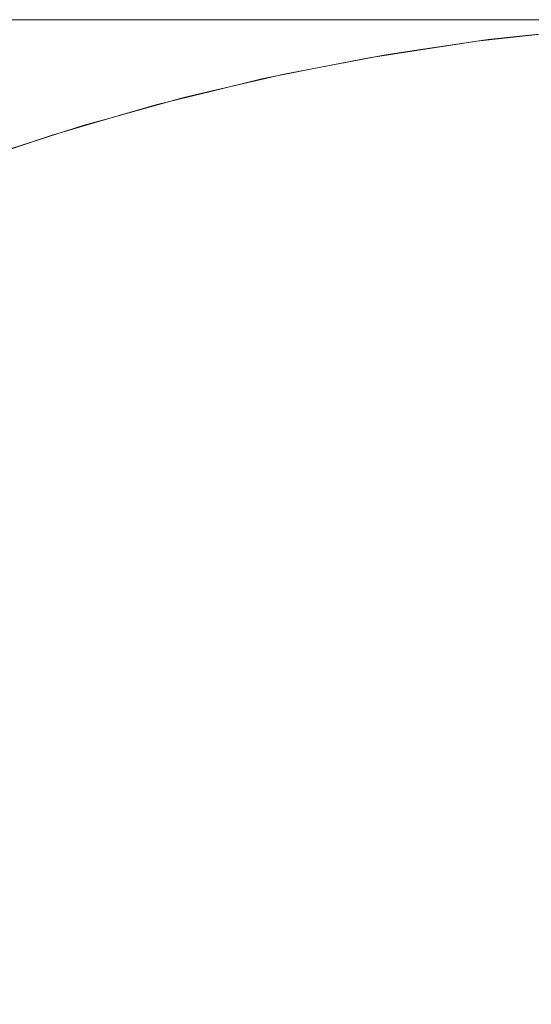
# Model space of a CAD drawing. Header units: centimetres. Extents: x -26 to 27.3, y -25.3 to -23.5.
# Tile 153 of 200: x 9.478 to 9.4985, y -23.4993 to -23.4599. Entities that reach past the tile are written whole.
import ezdxf

# ---------------------------------------------------------------- set-up
doc = ezdxf.new("R2010")
doc.units = ezdxf.units.CM
doc.header["$LTSCALE"] = 2.54
doc.layers.add('Lucido design-1', color=7, linetype='Continuous')

# ---------------------------------------------------------------- blocks, each defined once
blk = doc.blocks.new('Gruppo-4-1')
at = {"color": 7, "linetype": 'Continuous', "lineweight": 9}
for points, invisible_edges in [([(27.209353, -23.459935, -349.379592), (27.209353, -23.459888, -349.382667), (-25.890647, -23.459888, -349.382667), (-25.890647, -23.459935, -349.379592)], 8), ([(9.309353, -23.459888, -349.582667), (-25.890647, -23.459888, -349.382667), (27.209353, -23.459888, -349.382667)], 9), ([(-25.890647, -23.459935, -349.379592), (-25.890647, -23.460002, -349.378306), (27.209353, -23.460002, -349.378306), (27.209353, -23.459935, -349.379592)], 10), ([(27.209353, -23.459888, -349.382667), (9.318077, -23.459888, -349.582857), (9.309353, -23.459888, -349.582667)], 9), ([(9.326784, -23.459888, -349.583428), (9.318077, -23.459888, -349.582857), (27.209353, -23.459888, -349.382667)], 10), ([(27.209353, -23.459888, -349.382667), (9.335458, -23.459888, -349.584378), (9.326784, -23.459888, -349.583428)], 9), ([(9.344083, -23.459888, -349.585705), (9.335458, -23.459888, -349.584378), (27.209353, -23.459888, -349.382667)], 10), ([(27.209353, -23.459888, -349.382667), (9.352641, -23.459888, -349.587407), (9.344083, -23.459888, -349.585705)], 9), ([(9.361117, -23.459888, -349.589482), (9.352641, -23.459888, -349.587407), (27.209353, -23.459888, -349.382667)], 10), ([(9.369494, -23.459888, -349.591923), (9.361117, -23.459888, -349.589482), (27.209353, -23.459888, -349.382667)], 10), ([(27.209353, -23.459888, -349.382667), (9.377757, -23.459888, -349.594728), (9.369494, -23.459888, -349.591923)], 9), ([(9.38589, -23.459888, -349.597891), (9.377757, -23.459888, -349.594728), (27.209353, -23.459888, -349.382667)], 10), ([(27.209353, -23.459888, -349.382667), (9.393877, -23.459888, -349.601405), (9.38589, -23.459888, -349.597891)], 9), ([(9.401703, -23.459888, -349.605265), (9.393877, -23.459888, -349.601405), (27.209353, -23.459888, -349.382667)], 10), ([(27.209353, -23.459888, -349.382667), (9.409353, -23.459888, -349.609462), (9.401703, -23.459888, -349.605265)], 9), ([(27.209353, -23.459888, -349.382667), (9.416813, -23.459888, -349.613988), (9.409353, -23.459888, -349.609462)], 9), ([(9.424068, -23.459888, -349.618836), (9.416813, -23.459888, -349.613988), (27.209353, -23.459888, -349.382667)], 10), ([(9.431105, -23.459888, -349.623996), (9.424068, -23.459888, -349.618836), (27.209353, -23.459888, -349.382667)], 10), ([(27.209353, -23.459888, -349.382667), (9.437911, -23.459888, -349.629458), (9.431105, -23.459888, -349.623996)], 9), ([(9.444471, -23.459888, -349.635211), (9.437911, -23.459888, -349.629458), (27.209353, -23.459888, -349.382667)], 10), ([(27.209353, -23.459888, -349.382667), (9.450774, -23.459888, -349.641245), (9.444471, -23.459888, -349.635211)], 9), ([(9.456808, -23.459888, -349.647549), (9.450774, -23.459888, -349.641245), (27.209353, -23.459888, -349.382667)], 10), ([(9.462562, -23.459888, -349.654109), (9.456808, -23.459888, -349.647549), (27.209353, -23.459888, -349.382667)], 10), ([(27.209353, -23.459888, -349.382667), (9.468024, -23.459888, -349.660914), (9.462562, -23.459888, -349.654109)], 9), ([(27.209353, -23.459888, -349.382667), (9.473183, -23.459888, -349.667951), (9.468024, -23.459888, -349.660914)], 9), ([(9.478031, -23.459888, -349.675207), (9.473183, -23.459888, -349.667951), (27.209353, -23.459888, -349.382667)], 10), ([(9.478031, -23.459888, -349.675207), (9.482558, -23.459888, -349.682667), (9.478782, -23.459983, -349.684847), (9.474354, -23.459983, -349.677549)], 14), ([(27.209353, -23.459888, -349.382667), (9.482558, -23.459888, -349.682667), (9.478031, -23.459888, -349.675207)], 9), ([(9.482558, -23.459888, -349.682667), (9.486755, -23.459888, -349.690317), (9.482888, -23.459983, -349.69233), (9.478782, -23.459983, -349.684847)], 14), ([(9.486755, -23.459888, -349.690317), (9.482558, -23.459888, -349.682667), (27.209353, -23.459888, -349.382667)], 10), ([(9.486755, -23.459888, -349.690317), (9.490615, -23.459888, -349.698143), (9.486663, -23.459983, -349.699986), (9.482888, -23.459983, -349.69233)], 14), ([(9.490615, -23.459888, -349.698143), (9.494129, -23.459888, -349.70613), (9.490101, -23.459983, -349.707798), (9.486663, -23.459983, -349.699986)], 14), ([(27.209353, -23.459888, -349.382667), (9.490615, -23.459888, -349.698143), (9.486755, -23.459888, -349.690317)], 9), ([(9.494129, -23.459888, -349.70613), (9.497292, -23.459888, -349.714263), (9.493195, -23.459983, -349.715754), (9.490101, -23.459983, -349.707798)], 14), ([(27.209353, -23.459888, -349.382667), (9.494129, -23.459888, -349.70613), (9.490615, -23.459888, -349.698143)], 9), ([(9.497292, -23.459888, -349.714263), (9.500096, -23.459888, -349.722526), (9.495938, -23.459983, -349.723837), (9.493195, -23.459983, -349.715754)], 14), ([(9.497292, -23.459888, -349.714263), (9.494129, -23.459888, -349.70613), (27.209353, -23.459888, -349.382667)], 10), ([(9.500096, -23.459888, -349.722526), (9.502538, -23.459888, -349.730903), (9.498327, -23.459983, -349.732031), (9.495938, -23.459983, -349.723837)], 14), ([(27.209353, -23.459888, -349.382667), (9.500096, -23.459888, -349.722526), (9.497292, -23.459888, -349.714263)], 9), ([(9.502538, -23.459888, -349.730903), (9.504612, -23.459888, -349.739379), (9.500356, -23.459983, -349.740322), (9.498327, -23.459983, -349.732031)], 14), ([(27.209353, -23.460149, -349.375446), (27.209353, -23.460002, -349.378306), (-25.890647, -23.460002, -349.378306), (-25.890647, -23.460149, -349.375446)], 10), ([(-25.890647, -23.460149, -349.375446), (-25.890647, -23.460288, -349.373953), (27.209353, -23.460288, -349.373953), (27.209353, -23.460149, -349.375446)], 10), ([(27.209353, -23.460535, -349.37131), (27.209353, -23.460288, -349.373953), (-25.890647, -23.460288, -349.373953), (-25.890647, -23.460535, -349.37131)], 10), ([(9.474354, -23.459983, -349.677549), (9.478782, -23.459983, -349.684847), (9.475203, -23.460249, -349.686913), (9.470869, -23.460249, -349.67977)], 15), ([(9.475203, -23.460249, -349.686913), (9.479222, -23.460249, -349.694238), (9.475573, -23.460686, -349.696138), (9.47164, -23.460686, -349.68897)], 15), ([(9.478782, -23.459983, -349.684847), (9.482888, -23.459983, -349.69233), (9.479222, -23.460249, -349.694238), (9.475203, -23.460249, -349.686913)], 15), ([(9.479222, -23.460249, -349.694238), (9.482918, -23.460249, -349.701732), (9.479189, -23.460686, -349.703471), (9.475573, -23.460686, -349.696138)], 15), ([(9.482918, -23.460249, -349.701732), (9.486283, -23.460249, -349.70938), (9.482482, -23.460686, -349.710954), (9.479189, -23.460686, -349.703471)], 15), ([(9.482888, -23.459983, -349.69233), (9.486663, -23.459983, -349.699986), (9.482918, -23.460249, -349.701732), (9.479222, -23.460249, -349.694238)], 15), ([(9.486283, -23.460249, -349.70938), (9.489311, -23.460249, -349.717167), (9.485445, -23.460686, -349.718574), (9.482482, -23.460686, -349.710954)], 15), ([(9.486663, -23.459983, -349.699986), (9.490101, -23.459983, -349.707798), (9.486283, -23.460249, -349.70938), (9.482918, -23.460249, -349.701732)], 15), ([(9.489311, -23.460249, -349.717167), (9.491997, -23.460249, -349.725079), (9.488073, -23.460686, -349.726316), (9.485445, -23.460686, -349.718574)], 15), ([(9.490101, -23.459983, -349.707798), (9.493195, -23.459983, -349.715754), (9.489311, -23.460249, -349.717167), (9.486283, -23.460249, -349.70938)], 15), ([(9.491997, -23.460249, -349.725079), (9.494335, -23.460249, -349.733101), (9.490361, -23.460686, -349.734166), (9.488073, -23.460686, -349.726316)], 15), ([(9.493195, -23.459983, -349.715754), (9.495938, -23.459983, -349.723837), (9.491997, -23.460249, -349.725079), (9.489311, -23.460249, -349.717167)], 15), ([(9.494335, -23.460249, -349.733101), (9.496321, -23.460249, -349.741217), (9.492304, -23.460686, -349.742107), (9.490361, -23.460686, -349.734166)], 15), ([(9.495938, -23.459983, -349.723837), (9.498327, -23.459983, -349.732031), (9.494335, -23.460249, -349.733101), (9.491997, -23.460249, -349.725079)], 15), ([(9.496321, -23.460249, -349.741217), (9.497951, -23.460249, -349.749412), (9.493899, -23.460686, -349.750126), (9.492304, -23.460686, -349.742107)], 15), ([(9.497951, -23.460249, -349.749412), (9.499222, -23.460249, -349.75767), (9.495143, -23.460686, -349.758207), (9.493899, -23.460686, -349.750126)], 15), ([(9.498327, -23.459983, -349.732031), (9.500356, -23.459983, -349.740322), (9.496321, -23.460249, -349.741217), (9.494335, -23.460249, -349.733101)], 15), ([(9.499222, -23.460249, -349.75767), (9.500132, -23.460249, -349.765976), (9.496033, -23.460686, -349.766334), (9.495143, -23.460686, -349.758207)], 15), ([(9.500132, -23.460249, -349.765976), (9.500678, -23.460249, -349.774313), (9.496568, -23.460686, -349.774493), (9.496033, -23.460686, -349.766334)], 15), ([(9.497998, -23.460558, -349.982667), (9.500637, -23.460269, -349.982667), (9.500646, -23.460363, -349.987027), (9.496313, -23.460838, -349.987027)], 14), ([(9.496313, -23.460838, -349.987027), (9.500646, -23.460363, -349.987027), (9.500669, -23.460628, -349.991159), (9.496348, -23.461102, -349.991159)], 15), ([(9.500356, -23.459983, -349.740322), (9.502021, -23.459983, -349.748694), (9.497951, -23.460249, -349.749412), (9.496321, -23.460249, -349.741217)], 15), ([(9.496568, -23.460686, -349.774493), (9.500678, -23.460249, -349.774313), (9.500861, -23.460249, -349.782667), (9.497998, -23.460553, -349.782667)], 11), ([(9.502021, -23.459983, -349.748694), (9.503319, -23.459983, -349.757131), (9.499222, -23.460249, -349.75767), (9.497951, -23.460249, -349.749412)], 15), ([(9.500637, -23.460269, -349.982667), (9.497998, -23.460558, -349.982667), (9.497998, -23.460553, -349.782667), (9.500861, -23.460249, -349.782667)], 10), ([(-25.890647, -23.460535, -349.37131), (-25.890647, -23.460764, -349.369617), (27.209353, -23.460764, -349.369617), (27.209353, -23.460535, -349.37131)], 10), ([(27.209353, -23.461093, -349.367189), (27.209353, -23.460764, -349.369617), (-25.890647, -23.460764, -349.369617), (-25.890647, -23.461093, -349.367189)], 10), ([(9.475573, -23.460686, -349.696138), (9.479189, -23.460686, -349.703471), (9.475483, -23.461292, -349.705199), (9.471946, -23.461292, -349.698026)], 15), ([(9.479189, -23.460686, -349.703471), (9.482482, -23.460686, -349.710954), (9.478704, -23.461292, -349.712519), (9.475483, -23.461292, -349.705199)], 15), ([(9.482482, -23.460686, -349.710954), (9.485445, -23.460686, -349.718574), (9.481602, -23.461292, -349.719973), (9.478704, -23.461292, -349.712519)], 15), ([(9.485445, -23.460686, -349.718574), (9.488073, -23.460686, -349.726316), (9.484173, -23.461292, -349.727546), (9.481602, -23.461292, -349.719973)], 15), ([(9.488073, -23.460686, -349.726316), (9.490361, -23.460686, -349.734166), (9.486411, -23.461292, -349.735224), (9.484173, -23.461292, -349.727546)], 15), ([(9.490361, -23.460686, -349.734166), (9.492304, -23.460686, -349.742107), (9.488312, -23.461292, -349.742992), (9.486411, -23.461292, -349.735224)], 15), ([(9.492304, -23.460686, -349.742107), (9.493899, -23.460686, -349.750126), (9.489872, -23.461292, -349.750836), (9.488312, -23.461292, -349.742992)], 15), ([(9.493899, -23.460686, -349.750126), (9.495143, -23.460686, -349.758207), (9.491089, -23.461292, -349.758741), (9.489872, -23.461292, -349.750836)], 15), ([(9.495143, -23.460686, -349.758207), (9.496033, -23.460686, -349.766334), (9.491959, -23.461292, -349.766691), (9.491089, -23.461292, -349.758741)], 15), ([(9.496033, -23.460686, -349.766334), (9.496568, -23.460686, -349.774493), (9.492483, -23.461292, -349.774671), (9.491959, -23.461292, -349.766691)], 15), ([(9.493879, -23.461116, -349.982667), (9.4963, -23.460744, -349.982667), (9.496313, -23.460838, -349.987027), (9.492005, -23.461501, -349.987027)], 14), ([(9.492483, -23.461292, -349.774671), (9.496568, -23.460686, -349.774493), (9.496746, -23.460686, -349.782667), (9.493878, -23.461111, -349.782667)], 11), ([(9.4963, -23.460744, -349.982667), (9.493879, -23.461116, -349.982667), (9.493878, -23.461111, -349.782667), (9.496746, -23.460686, -349.782667)], 10), ([(9.496746, -23.460686, -349.782667), (9.497998, -23.460553, -349.782667), (9.497998, -23.460558, -349.982667), (9.4963, -23.460744, -349.982667)], 10), ([(9.496313, -23.460838, -349.987027), (9.4963, -23.460744, -349.982667), (9.497998, -23.460558, -349.982667)], 9), ([(9.496348, -23.461102, -349.991159), (9.500669, -23.460628, -349.991159), (9.500707, -23.461063, -349.995273), (9.496405, -23.461535, -349.995273)], 15), ([(9.497998, -23.460553, -349.782667), (9.496746, -23.460686, -349.782667), (9.496568, -23.460686, -349.774493)], 10), ([(-25.890647, -23.461093, -349.367189), (-25.890647, -23.461428, -349.365306), (27.209353, -23.461428, -349.365306), (27.209353, -23.461093, -349.367189)], 10), ([(9.492657, -23.461292, -349.782667), (9.493878, -23.461111, -349.782667), (9.493879, -23.461116, -349.982667), (9.491988, -23.461407, -349.982667)], 10), ([(9.492005, -23.461501, -349.987027), (9.491988, -23.461407, -349.982667), (9.493879, -23.461116, -349.982667)], 9), ([(9.492005, -23.461501, -349.987027), (9.496313, -23.460838, -349.987027), (9.496348, -23.461102, -349.991159), (9.492051, -23.461763, -349.991159)], 15), ([(9.492051, -23.461763, -349.991159), (9.496348, -23.461102, -349.991159), (9.496405, -23.461535, -349.995273), (9.492127, -23.462193, -349.995273)], 15), ([(9.493878, -23.461111, -349.782667), (9.492657, -23.461292, -349.782667), (9.492483, -23.461292, -349.774671)], 10), ([(9.496405, -23.461535, -349.995273), (9.500707, -23.461063, -349.995273), (9.50076, -23.461667, -349.999363), (9.496484, -23.462135, -349.999363)], 15), ([(27.209353, -23.461823, -349.363092), (27.209353, -23.461428, -349.365306), (-25.890647, -23.461428, -349.365306), (-25.890647, -23.461823, -349.363092)], 10), ([(9.475483, -23.461292, -349.705199), (9.478704, -23.461292, -349.712519), (9.474955, -23.462065, -349.714072), (9.471806, -23.462065, -349.706914)], 15), ([(9.478704, -23.461292, -349.712519), (9.481602, -23.461292, -349.719973), (9.47779, -23.462065, -349.721361), (9.474955, -23.462065, -349.714072)], 15), ([(9.481602, -23.461292, -349.719973), (9.484173, -23.461292, -349.727546), (9.480304, -23.462065, -349.728766), (9.47779, -23.462065, -349.721361)], 15), ([(9.484173, -23.461292, -349.727546), (9.486411, -23.461292, -349.735224), (9.482492, -23.462065, -349.736274), (9.480304, -23.462065, -349.728766)], 15), ([(9.486411, -23.461292, -349.735224), (9.488312, -23.461292, -349.742992), (9.484351, -23.462065, -349.743871), (9.482492, -23.462065, -349.736274)], 15), ([(9.488312, -23.461292, -349.742992), (9.489872, -23.461292, -349.750836), (9.485877, -23.462065, -349.751541), (9.484351, -23.462065, -349.743871)], 15), ([(9.489872, -23.461292, -349.750836), (9.491089, -23.461292, -349.758741), (9.487066, -23.462065, -349.75927), (9.485877, -23.462065, -349.751541)], 15), ([(9.491089, -23.461292, -349.758741), (9.491959, -23.461292, -349.766691), (9.487918, -23.462065, -349.767044), (9.487066, -23.462065, -349.75927)], 15), ([(9.489783, -23.461846, -349.982667), (9.491988, -23.461407, -349.982667), (9.492005, -23.461501, -349.987027), (9.48773, -23.462351, -349.987027)], 14), ([(9.48773, -23.462351, -349.987027), (9.492005, -23.461501, -349.987027), (9.492051, -23.461763, -349.991159), (9.487787, -23.462611, -349.991159)], 15), ([(9.491959, -23.461292, -349.766691), (9.492483, -23.461292, -349.774671), (9.488429, -23.462065, -349.774848), (9.487918, -23.462065, -349.767044)], 15), ([(9.488429, -23.462065, -349.774848), (9.492483, -23.461292, -349.774671), (9.492657, -23.461292, -349.782667), (9.489781, -23.46184, -349.782667)], 11), ([(9.489781, -23.46184, -349.782667), (9.492657, -23.461292, -349.782667), (9.491988, -23.461407, -349.982667)], 10), ([(9.491988, -23.461407, -349.982667), (9.489783, -23.461846, -349.982667), (9.489781, -23.46184, -349.782667)], 10), ([(9.492127, -23.462193, -349.995273), (9.496405, -23.461535, -349.995273), (9.496484, -23.462135, -349.999363), (9.492232, -23.46279, -349.999363)], 15), ([(-25.890647, -23.461823, -349.363092), (-25.890647, -23.46228, -349.361027), (27.209353, -23.46228, -349.361027), (27.209353, -23.461823, -349.363092)], 10), ([(9.4886, -23.462065, -349.782667), (9.489781, -23.46184, -349.782667), (9.489783, -23.461846, -349.982667), (9.487709, -23.462258, -349.982667)], 10), ([(9.48773, -23.462351, -349.987027), (9.487709, -23.462258, -349.982667), (9.489783, -23.461846, -349.982667)], 9), ([(9.487787, -23.462611, -349.991159), (9.492051, -23.461763, -349.991159), (9.492127, -23.462193, -349.995273), (9.487882, -23.463037, -349.995273)], 15), ([(9.489781, -23.46184, -349.782667), (9.4886, -23.462065, -349.782667), (9.488429, -23.462065, -349.774848)], 10), ([(9.496484, -23.462135, -349.999363), (9.50076, -23.461667, -349.999363), (9.500827, -23.462437, -350.00342), (9.496585, -23.462902, -350.00342)], 15), ([(27.209353, -23.462723, -349.359025), (27.209353, -23.46228, -349.361027), (-25.890647, -23.46228, -349.361027), (-25.890647, -23.462723, -349.359025)], 10), ([(9.47779, -23.462065, -349.721361), (9.480304, -23.462065, -349.728766), (9.476471, -23.463005, -349.729974), (9.474014, -23.463005, -349.722735)], 15), ([(9.480304, -23.462065, -349.728766), (9.482492, -23.462065, -349.736274), (9.478611, -23.463005, -349.737314), (9.476471, -23.463005, -349.729974)], 15), ([(9.482492, -23.462065, -349.736274), (9.484351, -23.462065, -349.743871), (9.480428, -23.463005, -349.74474), (9.478611, -23.463005, -349.737314)], 15), ([(9.484351, -23.462065, -349.743871), (9.485877, -23.462065, -349.751541), (9.481919, -23.463005, -349.752239), (9.480428, -23.463005, -349.74474)], 15), ([(9.485877, -23.462065, -349.751541), (9.487066, -23.462065, -349.75927), (9.483082, -23.463005, -349.759795), (9.481919, -23.463005, -349.752239)], 15), ([(9.487066, -23.462065, -349.75927), (9.487918, -23.462065, -349.767044), (9.483915, -23.463005, -349.767395), (9.483082, -23.463005, -349.759795)], 15), ([(9.487918, -23.462065, -349.767044), (9.488429, -23.462065, -349.774848), (9.484415, -23.463005, -349.775023), (9.483915, -23.463005, -349.767395)], 15), ([(9.484415, -23.463005, -349.775023), (9.488429, -23.462065, -349.774848), (9.4886, -23.462065, -349.782667), (9.485715, -23.46274, -349.782667)], 11), ([(9.485715, -23.46274, -349.782667), (9.4886, -23.462065, -349.782667), (9.487709, -23.462258, -349.982667)], 10), ([(9.487709, -23.462258, -349.982667), (9.485717, -23.462746, -349.982667), (9.485715, -23.46274, -349.782667)], 10), ([(9.485717, -23.462746, -349.982667), (9.487709, -23.462258, -349.982667), (9.48773, -23.462351, -349.987027)], 10), ([(9.487882, -23.463037, -349.995273), (9.492127, -23.462193, -349.995273), (9.492232, -23.46279, -349.999363), (9.488013, -23.463629, -349.999363)], 15), ([(9.492232, -23.46279, -349.999363), (9.496484, -23.462135, -349.999363), (9.496585, -23.462902, -350.00342), (9.492366, -23.463551, -350.00342)], 15), ([(-25.890647, -23.462723, -349.359025), (-25.890647, -23.463316, -349.35679), (27.209353, -23.463316, -349.35679), (27.209353, -23.462723, -349.359025)], 10), ([(9.48773, -23.462351, -349.987027), (9.483496, -23.463387, -349.987027), (9.483471, -23.463295, -349.982667), (9.485717, -23.462746, -349.982667)], 11), ([(9.483496, -23.463387, -349.987027), (9.48773, -23.462351, -349.987027), (9.487787, -23.462611, -349.991159), (9.483565, -23.463644, -349.991159)], 15), ([(9.483565, -23.463644, -349.991159), (9.487787, -23.462611, -349.991159), (9.487882, -23.463037, -349.995273), (9.483678, -23.464066, -349.995273)], 15), ([(9.496585, -23.462902, -350.00342), (9.500827, -23.462437, -350.00342), (9.500909, -23.463373, -350.007438), (9.496707, -23.463834, -350.007438)], 15), ([(9.476471, -23.463005, -349.729974), (9.478611, -23.463005, -349.737314), (9.474773, -23.464108, -349.738342), (9.472682, -23.464108, -349.731169)], 15), ([(9.478611, -23.463005, -349.737314), (9.480428, -23.463005, -349.74474), (9.476549, -23.464108, -349.7456), (9.474773, -23.464108, -349.738342)], 15), ([(9.480428, -23.463005, -349.74474), (9.481919, -23.463005, -349.752239), (9.478007, -23.464108, -349.752928), (9.476549, -23.464108, -349.7456)], 15), ([(9.481919, -23.463005, -349.752239), (9.483082, -23.463005, -349.759795), (9.479143, -23.464108, -349.760313), (9.478007, -23.464108, -349.752928)], 15), ([(9.483082, -23.463005, -349.759795), (9.483915, -23.463005, -349.767395), (9.479957, -23.464108, -349.767741), (9.479143, -23.464108, -349.760313)], 15), ([(9.483915, -23.463005, -349.767395), (9.484415, -23.463005, -349.775023), (9.480445, -23.464108, -349.775197), (9.479957, -23.464108, -349.767741)], 15), ([(9.480445, -23.464108, -349.775197), (9.484415, -23.463005, -349.775023), (9.484581, -23.463005, -349.782667), (9.481686, -23.463809, -349.782667)], 11), ([(9.481686, -23.463809, -349.782667), (9.484581, -23.463005, -349.782667), (9.483471, -23.463295, -349.982667)], 10), ([(9.484581, -23.463005, -349.782667), (9.485715, -23.46274, -349.782667), (9.485717, -23.462746, -349.982667), (9.483471, -23.463295, -349.982667)], 10), ([(9.483678, -23.464066, -349.995273), (9.487882, -23.463037, -349.995273), (9.488013, -23.463629, -349.999363), (9.483834, -23.464651, -349.999363)], 15), ([(9.485715, -23.46274, -349.782667), (9.484581, -23.463005, -349.782667), (9.484415, -23.463005, -349.775023)], 10), ([(9.488013, -23.463629, -349.999363), (9.492232, -23.46279, -349.999363), (9.492366, -23.463551, -350.00342), (9.48818, -23.464384, -350.00342)], 15), ([(9.492366, -23.463551, -350.00342), (9.496585, -23.462902, -350.00342), (9.496707, -23.463834, -350.007438), (9.492529, -23.464477, -350.007438)], 15), ([(27.209353, -23.463793, -349.354995), (27.209353, -23.463316, -349.35679), (-25.890647, -23.463316, -349.35679), (-25.890647, -23.463793, -349.354995)], 10), ([(9.483496, -23.463387, -349.987027), (9.479311, -23.464607, -349.987027), (9.479282, -23.464516, -349.982667), (9.481688, -23.463815, -349.982667)], 11), ([(9.479311, -23.464607, -349.987027), (9.483496, -23.463387, -349.987027), (9.483565, -23.463644, -349.991159), (9.479391, -23.464861, -349.991159)], 15), ([(9.483471, -23.463295, -349.982667), (9.481688, -23.463815, -349.982667), (9.481686, -23.463809, -349.782667)], 10), ([(9.481688, -23.463815, -349.982667), (9.483471, -23.463295, -349.982667), (9.483496, -23.463387, -349.987027)], 10), ([(9.496707, -23.463834, -350.007438), (9.500909, -23.463373, -350.007438), (9.501005, -23.464473, -350.011411), (9.496851, -23.464928, -350.011411)], 15), ([(-25.890647, -23.463793, -349.354995), (-25.890647, -23.464536, -349.352602), (27.209353, -23.464536, -349.352602), (27.209353, -23.463793, -349.354995)], 10), ([(9.480608, -23.464108, -349.782667), (9.481686, -23.463809, -349.782667), (9.481688, -23.463815, -349.982667), (9.479282, -23.464516, -349.982667)], 10), ([(9.479391, -23.464861, -349.991159), (9.483565, -23.463644, -349.991159), (9.483678, -23.464066, -349.995273), (9.479522, -23.465277, -349.995273)], 15), ([(9.481686, -23.463809, -349.782667), (9.480608, -23.464108, -349.782667), (9.480445, -23.464108, -349.775197)], 10), ([(9.483834, -23.464651, -349.999363), (9.488013, -23.463629, -349.999363), (9.48818, -23.464384, -350.00342), (9.484035, -23.465398, -350.00342)], 15), ([(9.48818, -23.464384, -350.00342), (9.492366, -23.463551, -350.00342), (9.492529, -23.464477, -350.007438), (9.488384, -23.465301, -350.007438)], 15), ([(9.492529, -23.464477, -350.007438), (9.496707, -23.463834, -350.007438), (9.496851, -23.464928, -350.011411), (9.492721, -23.465563, -350.011411)], 15), ([(9.478007, -23.464108, -349.752928), (9.479143, -23.464108, -349.760313), (9.475256, -23.465374, -349.760825), (9.474146, -23.465374, -349.753609)], 15), ([(9.479143, -23.464108, -349.760313), (9.479957, -23.464108, -349.767741), (9.476051, -23.465374, -349.768082), (9.475256, -23.465374, -349.760825)], 15), ([(9.479957, -23.464108, -349.767741), (9.480445, -23.464108, -349.775197), (9.476529, -23.465374, -349.775368), (9.476051, -23.465374, -349.768082)], 15), ([(9.476529, -23.465374, -349.775368), (9.480445, -23.464108, -349.775197), (9.480608, -23.464108, -349.782667), (9.477701, -23.465046, -349.782667)], 11), ([(9.477701, -23.465046, -349.782667), (9.480608, -23.464108, -349.782667), (9.479282, -23.464516, -349.982667)], 10), ([(9.479522, -23.465277, -349.995273), (9.483678, -23.464066, -349.995273), (9.483834, -23.464651, -349.999363), (9.479705, -23.465855, -349.999363)], 15), ([(27.209353, -23.465031, -349.35101), (27.209353, -23.464536, -349.352602), (-25.890647, -23.464536, -349.352602), (-25.890647, -23.465031, -349.35101)], 10), ([(9.479311, -23.464607, -349.987027), (9.475184, -23.466008, -349.987027), (9.475151, -23.465919, -349.982667), (9.477704, -23.465052, -349.982667)], 11), ([(9.475184, -23.466008, -349.987027), (9.479311, -23.464607, -349.987027), (9.479391, -23.464861, -349.991159), (9.475275, -23.466258, -349.991159)], 15), ([(9.479282, -23.464516, -349.982667), (9.477704, -23.465052, -349.982667), (9.477701, -23.465046, -349.782667)], 10), ([(9.477704, -23.465052, -349.982667), (9.479282, -23.464516, -349.982667), (9.479311, -23.464607, -349.987027)], 10), ([(9.479705, -23.465855, -349.999363), (9.483834, -23.464651, -349.999363), (9.484035, -23.465398, -350.00342), (9.479937, -23.466593, -350.00342)], 15), ([(9.484035, -23.465398, -350.00342), (9.48818, -23.464384, -350.00342), (9.488384, -23.465301, -350.007438), (9.484278, -23.466306, -350.007438)], 15), ([(9.488384, -23.465301, -350.007438), (9.492529, -23.464477, -350.007438), (9.492721, -23.465563, -350.011411), (9.488622, -23.466379, -350.011411)], 15), ([(9.496851, -23.464928, -350.011411), (9.501005, -23.464473, -350.011411), (9.501116, -23.465733, -350.015332), (9.497016, -23.466182, -350.015332)], 15), ([(-25.890647, -23.465031, -349.35101), (-25.890647, -23.465938, -349.348471), (27.209353, -23.465938, -349.348471), (27.209353, -23.465031, -349.35101)], 10), ([(9.475275, -23.466258, -349.991159), (9.479391, -23.464861, -349.991159), (9.479522, -23.465277, -349.995273), (9.475424, -23.466668, -349.995273)], 15), ([(9.492721, -23.465563, -350.011411), (9.496851, -23.464928, -350.011411), (9.497016, -23.466182, -350.015332), (9.492941, -23.466809, -350.015332)], 15), ([(9.475424, -23.466668, -349.995273), (9.479522, -23.465277, -349.995273), (9.479705, -23.465855, -349.999363), (9.475631, -23.467238, -349.999363)], 15), ([(9.479937, -23.466593, -350.00342), (9.484035, -23.465398, -350.00342), (9.484278, -23.466306, -350.007438), (9.48022, -23.467489, -350.007438)], 15), ([(9.484278, -23.466306, -350.007438), (9.488384, -23.465301, -350.007438), (9.488622, -23.466379, -350.011411), (9.484563, -23.467372, -350.011411)], 15), ([(9.475631, -23.467238, -349.999363), (9.479705, -23.465855, -349.999363), (9.479937, -23.466593, -350.00342), (9.475896, -23.467965, -350.00342)], 15), ([(9.488622, -23.466379, -350.011411), (9.492721, -23.465563, -350.011411), (9.492941, -23.466809, -350.015332), (9.488896, -23.467614, -350.015332)], 15), ([(9.497016, -23.466182, -350.015332), (9.501116, -23.465733, -350.015332), (9.50124, -23.467152, -350.019194), (9.497202, -23.467594, -350.019194)], 15), ([(27.209353, -23.466436, -349.347077), (27.209353, -23.465938, -349.348471), (-25.890647, -23.465938, -349.348471), (-25.890647, -23.466436, -349.347077)], 10), ([(9.492941, -23.466809, -350.015332), (9.497016, -23.466182, -350.015332), (9.497202, -23.467594, -350.019194), (9.493188, -23.468212, -350.019194)], 15), ([(-25.890647, -23.466436, -349.347077), (-25.890647, -23.467517, -349.344405), (27.209353, -23.467517, -349.344405), (27.209353, -23.466436, -349.347077)], 10), ([(9.475896, -23.467965, -350.00342), (9.479937, -23.466593, -350.00342), (9.48022, -23.467489, -350.007438), (9.476217, -23.468848, -350.007438)], 15), ([(9.48022, -23.467489, -350.007438), (9.484278, -23.466306, -350.007438), (9.484563, -23.467372, -350.011411), (9.480551, -23.468541, -350.011411)], 15), ([(9.484563, -23.467372, -350.011411), (9.488622, -23.466379, -350.011411), (9.488896, -23.467614, -350.015332), (9.484891, -23.468594, -350.015332)], 15), ([(9.488896, -23.467614, -350.015332), (9.492941, -23.466809, -350.015332), (9.493188, -23.468212, -350.019194), (9.489205, -23.469004, -350.019194)], 15), ([(9.480551, -23.468541, -350.011411), (9.484563, -23.467372, -350.011411), (9.484891, -23.468594, -350.015332), (9.480932, -23.469748, -350.015332)], 15), ([(9.497202, -23.467594, -350.019194), (9.50124, -23.467152, -350.019194), (9.501377, -23.468727, -350.02299), (9.497409, -23.469161, -350.02299)], 15), ([(27.209353, -23.468005, -349.343202), (27.209353, -23.467517, -349.344405), (-25.890647, -23.467517, -349.344405), (-25.890647, -23.468005, -349.343202)], 10), ([(9.476217, -23.468848, -350.007438), (9.48022, -23.467489, -350.007438), (9.480551, -23.468541, -350.011411), (9.476594, -23.469885, -350.011411)], 15), ([(9.484891, -23.468594, -350.015332), (9.488896, -23.467614, -350.015332), (9.489205, -23.469004, -350.019194), (9.485259, -23.46997, -350.019194)], 15), ([(9.493188, -23.468212, -350.019194), (9.497202, -23.467594, -350.019194), (9.497409, -23.469161, -350.02299), (9.493463, -23.469769, -350.02299)], 15), ([(-25.890647, -23.468005, -349.343202), (-25.890647, -23.469273, -349.340412), (27.209353, -23.469273, -349.340412), (27.209353, -23.468005, -349.343202)], 10), ([(9.489205, -23.469004, -350.019194), (9.493188, -23.468212, -350.019194), (9.493463, -23.469769, -350.02299), (9.489547, -23.470548, -350.02299)], 15), ([(9.476594, -23.469885, -350.011411), (9.480551, -23.468541, -350.011411), (9.480932, -23.469748, -350.015332), (9.477027, -23.471073, -350.015332)], 15), ([(9.480932, -23.469748, -350.015332), (9.484891, -23.468594, -350.015332), (9.485259, -23.46997, -350.019194), (9.48136, -23.471106, -350.019194)], 15), ([(9.485259, -23.46997, -350.019194), (9.489205, -23.469004, -350.019194), (9.489547, -23.470548, -350.02299), (9.485669, -23.471497, -350.02299)], 15), ([(9.497409, -23.469161, -350.02299), (9.501377, -23.468727, -350.02299), (9.501529, -23.470454, -350.026716), (9.497635, -23.47088, -350.026716)], 15), ([(27.209353, -23.469736, -349.339392), (27.209353, -23.469273, -349.340412), (-25.890647, -23.469273, -349.340412), (-25.890647, -23.469736, -349.339392)], 10), ([(9.493463, -23.469769, -350.02299), (9.497409, -23.469161, -350.02299), (9.497635, -23.47088, -350.026716), (9.493764, -23.471476, -350.026716)], 15), ([(-25.890647, -23.469736, -349.339392), (-25.890647, -23.471201, -349.336499), (27.209353, -23.471201, -349.336499), (27.209353, -23.469736, -349.339392)], 10), ([(9.477027, -23.471073, -350.015332), (9.480932, -23.469748, -350.015332), (9.48136, -23.471106, -350.019194), (9.477514, -23.472412, -350.019194)], 15), ([(9.489547, -23.470548, -350.02299), (9.493463, -23.469769, -350.02299), (9.493764, -23.471476, -350.026716), (9.489922, -23.47224, -350.026716)], 15), ([(9.48136, -23.471106, -350.019194), (9.485259, -23.46997, -350.019194), (9.485669, -23.471497, -350.02299), (9.481836, -23.472614, -350.02299)], 15), ([(9.485669, -23.471497, -350.02299), (9.489547, -23.470548, -350.02299), (9.489922, -23.47224, -350.026716), (9.486117, -23.473171, -350.026716)], 15), ([(9.497635, -23.47088, -350.026716), (9.501529, -23.470454, -350.026716), (9.501693, -23.47233, -350.030363), (9.497881, -23.472748, -350.030363)], 15), ([(9.493764, -23.471476, -350.026716), (9.497635, -23.47088, -350.026716), (9.497881, -23.472748, -350.030363), (9.494091, -23.473331, -350.030363)], 15), ([(27.209353, -23.471627, -349.335655), (27.209353, -23.471201, -349.336499), (-25.890647, -23.471201, -349.336499), (-25.890647, -23.471627, -349.335655)], 10), ([(9.477514, -23.472412, -350.019194), (9.48136, -23.471106, -350.019194), (9.481836, -23.472614, -350.02299), (9.478055, -23.473897, -350.02299)], 15), ([(-25.890647, -23.471627, -349.335655), (-25.890647, -23.473297, -349.332673), (27.209353, -23.473297, -349.332673), (27.209353, -23.471627, -349.335655)], 10), ([(9.481836, -23.472614, -350.02299), (9.485669, -23.471497, -350.02299), (9.486117, -23.473171, -350.026716), (9.482357, -23.474267, -350.026716)], 15), ([(9.489922, -23.47224, -350.026716), (9.493764, -23.471476, -350.026716), (9.494091, -23.473331, -350.030363), (9.49033, -23.474079, -350.030363)], 15), ([(9.473729, -23.473884, -350.019194), (9.477514, -23.472412, -350.019194), (9.478055, -23.473897, -350.02299), (9.474334, -23.475344, -350.02299)], 15), ([(9.486117, -23.473171, -350.026716), (9.489922, -23.47224, -350.026716), (9.49033, -23.474079, -350.030363), (9.486605, -23.474991, -350.030363)], 15), ([(9.497881, -23.472748, -350.030363), (9.501693, -23.47233, -350.030363), (9.50187, -23.474353, -350.033928), (9.498146, -23.47476, -350.033928)], 15), ([(9.478055, -23.473897, -350.02299), (9.481836, -23.472614, -350.02299), (9.482357, -23.474267, -350.026716), (9.478648, -23.475526, -350.026716)], 15), ([(9.494091, -23.473331, -350.030363), (9.497881, -23.472748, -350.030363), (9.498146, -23.47476, -350.033928), (9.494443, -23.47533, -350.033928)], 15), ([(27.209353, -23.473675, -349.331997), (27.209353, -23.473297, -349.332673), (-25.890647, -23.473297, -349.332673), (-25.890647, -23.473675, -349.331997)], 10), ([(9.482357, -23.474267, -350.026716), (9.486117, -23.473171, -350.026716), (9.486605, -23.474991, -350.030363), (9.482923, -23.476064, -350.030363)], 15), ([(9.49033, -23.474079, -350.030363), (9.494091, -23.473331, -350.030363), (9.494443, -23.47533, -350.033928), (9.490769, -23.476061, -350.033928)], 15), ([(-25.890647, -23.473675, -349.331997), (-25.890647, -23.475558, -349.328942), (27.209353, -23.475558, -349.328942), (27.209353, -23.473675, -349.331997)], 10), ([(9.474334, -23.475344, -350.02299), (9.478055, -23.473897, -350.02299), (9.478648, -23.475526, -350.026716), (9.474997, -23.476946, -350.026716)], 15), ([(9.486605, -23.474991, -350.030363), (9.49033, -23.474079, -350.030363), (9.490769, -23.476061, -350.033928), (9.48713, -23.476952, -350.033928)], 15), ([(9.478648, -23.475526, -350.026716), (9.482357, -23.474267, -350.026716), (9.482923, -23.476064, -350.030363), (9.479292, -23.477296, -350.030363)], 15), ([(9.498146, -23.47476, -350.033928), (9.50187, -23.474353, -350.033928), (9.502059, -23.476517, -350.037403), (9.498429, -23.476914, -350.037403)], 15), ([(9.494443, -23.47533, -350.033928), (9.498146, -23.47476, -350.033928), (9.498429, -23.476914, -350.037403), (9.49482, -23.47747, -350.037403)], 15), ([(9.482923, -23.476064, -350.030363), (9.486605, -23.474991, -350.030363), (9.48713, -23.476952, -350.033928), (9.483534, -23.478, -350.033928)], 15), ([(9.490769, -23.476061, -350.033928), (9.494443, -23.47533, -350.033928), (9.49482, -23.47747, -350.037403), (9.491239, -23.478182, -350.037403)], 15), ([(27.209353, -23.475877, -349.328425), (27.209353, -23.475558, -349.328942), (-25.890647, -23.475558, -349.328942), (-25.890647, -23.475877, -349.328425)], 10), ([(9.474997, -23.476946, -350.026716), (9.478648, -23.475526, -350.026716), (9.479292, -23.477296, -350.030363), (9.475718, -23.478686, -350.030363)], 15), ([(-25.890647, -23.475877, -349.328425), (-25.890647, -23.47798, -349.325314), (27.209353, -23.47798, -349.325314), (27.209353, -23.475877, -349.328425)], 10), ([(9.479292, -23.477296, -350.030363), (9.482923, -23.476064, -350.030363), (9.483534, -23.478, -350.033928), (9.479986, -23.479204, -350.033928)], 15), ([(9.48713, -23.476952, -350.033928), (9.490769, -23.476061, -350.033928), (9.491239, -23.478182, -350.037403), (9.487692, -23.47905, -350.037403)], 15), ([(9.498429, -23.476914, -350.037403), (9.502059, -23.476517, -350.037403), (9.50226, -23.478819, -350.040783), (9.498731, -23.479205, -350.040783)], 15), ([(9.49482, -23.47747, -350.037403), (9.498429, -23.476914, -350.037403), (9.498731, -23.479205, -350.040783), (9.495222, -23.479745, -350.040783)], 15), ([(9.475718, -23.478686, -350.030363), (9.479292, -23.477296, -350.030363), (9.479986, -23.479204, -350.033928), (9.476495, -23.480562, -350.033928)], 15), ([(9.483534, -23.478, -350.033928), (9.48713, -23.476952, -350.033928), (9.487692, -23.47905, -350.037403), (9.484187, -23.480072, -350.037403)], 15), ([(9.491239, -23.478182, -350.037403), (9.49482, -23.47747, -350.037403), (9.495222, -23.479745, -350.040783), (9.491739, -23.480438, -350.040783)], 15), ([(27.209353, -23.478229, -349.324944), (27.209353, -23.47798, -349.325314), (-25.890647, -23.47798, -349.325314), (-25.890647, -23.478229, -349.324944)], 10), ([(9.479986, -23.479204, -350.033928), (9.483534, -23.478, -350.033928), (9.484187, -23.480072, -350.037403), (9.480729, -23.481245, -350.037403)], 15), ([(-25.890647, -23.478229, -349.324944), (-25.890647, -23.480557, -349.321794), (27.209353, -23.480557, -349.321794), (27.209353, -23.478229, -349.324944)], 10), ([(9.487692, -23.47905, -350.037403), (9.491239, -23.478182, -350.037403), (9.491739, -23.480438, -350.040783), (9.488291, -23.481282, -350.040783)], 15), ([(9.476495, -23.480562, -350.033928), (9.479986, -23.479204, -350.033928), (9.480729, -23.481245, -350.037403), (9.477326, -23.482569, -350.037403)], 15), ([(9.484187, -23.480072, -350.037403), (9.487692, -23.47905, -350.037403), (9.488291, -23.481282, -350.040783), (9.484882, -23.482275, -350.040783)], 15), ([(9.495222, -23.479745, -350.040783), (9.498731, -23.479205, -350.040783), (9.49905, -23.481629, -350.044062), (9.495646, -23.482153, -350.044062)], 15), ([(9.491739, -23.480438, -350.040783), (9.495222, -23.479745, -350.040783), (9.495646, -23.482153, -350.044062), (9.492269, -23.482825, -350.044062)], 15), ([(9.480729, -23.481245, -350.037403), (9.484187, -23.480072, -350.037403), (9.484882, -23.482275, -350.040783), (9.48152, -23.483417, -350.040783)], 15), ([(9.488291, -23.481282, -350.040783), (9.491739, -23.480438, -350.040783), (9.492269, -23.482825, -350.044062), (9.488923, -23.483644, -350.044062)], 15), ([(27.209353, -23.480728, -349.321563), (27.209353, -23.480557, -349.321794), (-25.890647, -23.480557, -349.321794), (-25.890647, -23.480728, -349.321563)], 10), ([(-25.890647, -23.480728, -349.321563), (-25.890647, -23.483286, -349.31839), (27.209353, -23.483286, -349.31839), (27.209353, -23.480728, -349.321563)], 10), ([(9.477326, -23.482569, -350.037403), (9.480729, -23.481245, -350.037403), (9.48152, -23.483417, -350.040783), (9.478211, -23.484704, -350.040783)], 15), ([(9.484882, -23.482275, -350.040783), (9.488291, -23.481282, -350.040783), (9.488923, -23.483644, -350.044062), (9.485617, -23.484607, -350.044062)], 15), ([(9.495646, -23.482153, -350.044062), (9.49905, -23.481629, -350.044062), (9.499386, -23.484182, -350.047236), (9.496093, -23.484689, -350.047236)], 15), ([(9.48152, -23.483417, -350.040783), (9.484882, -23.482275, -350.040783), (9.485617, -23.484607, -350.044062), (9.482356, -23.485714, -350.044062)], 15), ([(9.492269, -23.482825, -350.044062), (9.495646, -23.482153, -350.044062), (9.496093, -23.484689, -350.047236), (9.492826, -23.485339, -350.047236)], 15), ([(9.473984, -23.484039, -350.037403), (9.477326, -23.482569, -350.037403), (9.478211, -23.484704, -350.040783), (9.474961, -23.486134, -350.040783)], 15), ([(9.488923, -23.483644, -350.044062), (9.492269, -23.482825, -350.044062), (9.492826, -23.485339, -350.047236), (9.48959, -23.48613, -350.047236)], 15), ([(27.209353, -23.483369, -349.318286), (27.209353, -23.483286, -349.31839), (-25.890647, -23.483286, -349.31839), (-25.890647, -23.483369, -349.318286)], 10), ([(27.209353, -23.486149, -349.31512), (27.209353, -23.483369, -349.318286), (-25.890647, -23.483369, -349.318286), (-25.890647, -23.486149, -349.31512)], 10), ([(9.478211, -23.484704, -350.040783), (9.48152, -23.483417, -350.040783), (9.482356, -23.485714, -350.044062), (9.479146, -23.486962, -350.044062)], 15), ([(9.485617, -23.484607, -350.044062), (9.488923, -23.483644, -350.044062), (9.48959, -23.48613, -350.047236), (9.486391, -23.487063, -350.047236)], 15), ([(9.496093, -23.484689, -350.047236), (9.499386, -23.484182, -350.047236), (9.499738, -23.486858, -350.0503), (9.496562, -23.487347, -350.0503)], 15), ([(9.474961, -23.486134, -350.040783), (9.478211, -23.484704, -350.040783), (9.479146, -23.486962, -350.044062), (9.475994, -23.488349, -350.044062)], 15), ([(9.482356, -23.485714, -350.044062), (9.485617, -23.484607, -350.044062), (9.486391, -23.487063, -350.047236), (9.483237, -23.488134, -350.047236)], 15), ([(9.492826, -23.485339, -350.047236), (9.496093, -23.484689, -350.047236), (9.496562, -23.487347, -350.0503), (9.49341, -23.487974, -350.0503)], 15), ([(9.48959, -23.48613, -350.047236), (9.492826, -23.485339, -350.047236), (9.49341, -23.487974, -350.0503), (9.490288, -23.488738, -350.0503)], 15), ([(9.479146, -23.486962, -350.044062), (9.482356, -23.485714, -350.044062), (9.483237, -23.488134, -350.047236), (9.480132, -23.489341, -350.047236)], 15), ([(-25.890647, -23.486149, -349.31512), (-25.890647, -23.486161, -349.315108), (27.209353, -23.486161, -349.315108), (27.209353, -23.486149, -349.31512)], 10), ([(27.209353, -23.489063, -349.31207), (27.209353, -23.486161, -349.315108), (-25.890647, -23.486161, -349.315108), (-25.890647, -23.489063, -349.31207)], 10), ([(9.486391, -23.487063, -350.047236), (9.48959, -23.48613, -350.047236), (9.490288, -23.488738, -350.0503), (9.487203, -23.489637, -350.0503)], 15), ([(9.475994, -23.488349, -350.044062), (9.479146, -23.486962, -350.044062), (9.480132, -23.489341, -350.047236), (9.477082, -23.490683, -350.047236)], 15), ([(9.483237, -23.488134, -350.047236), (9.486391, -23.487063, -350.047236), (9.487203, -23.489637, -350.0503), (9.48416, -23.49067, -350.0503)], 15), ([(9.496562, -23.487347, -350.0503), (9.499738, -23.486858, -350.0503), (9.500107, -23.489654, -350.053248), (9.497052, -23.490124, -350.053248)], 15), ([(9.49341, -23.487974, -350.0503), (9.496562, -23.487347, -350.0503), (9.497052, -23.490124, -350.053248), (9.49402, -23.490727, -350.053248)], 15), ([(9.480132, -23.489341, -350.047236), (9.483237, -23.488134, -350.047236), (9.48416, -23.49067, -350.0503), (9.481165, -23.491835, -350.0503)], 15), ([(9.490288, -23.488738, -350.0503), (9.49341, -23.487974, -350.0503), (9.49402, -23.490727, -350.053248), (9.491018, -23.491462, -350.053248)], 15), ([(-25.890647, -23.489063, -349.31207), (-25.890647, -23.48918, -349.311958), (27.209353, -23.48918, -349.311958), (27.209353, -23.489063, -349.31207)], 10), ([(9.487203, -23.489637, -350.0503), (9.490288, -23.488738, -350.0503), (9.491018, -23.491462, -350.053248), (9.488051, -23.492327, -350.053248)], 15), ([(27.209353, -23.492106, -349.309144), (27.209353, -23.48918, -349.311958), (-25.890647, -23.48918, -349.311958), (-25.890647, -23.492106, -349.309144)], 10), ([(9.477082, -23.490683, -350.047236), (9.480132, -23.489341, -350.047236), (9.481165, -23.491835, -350.0503), (9.478223, -23.49313, -350.0503)], 15), ([(9.48416, -23.49067, -350.0503), (9.487203, -23.489637, -350.0503), (9.488051, -23.492327, -350.053248), (9.485124, -23.49332, -350.053248)], 15), ([(9.497052, -23.490124, -350.053248), (9.500107, -23.489654, -350.053248), (9.50049, -23.492564, -350.056075), (9.497561, -23.493014, -350.056075)], 15), ([(9.49402, -23.490727, -350.053248), (9.497052, -23.490124, -350.053248), (9.497561, -23.493014, -350.056075), (9.494656, -23.493592, -350.056075)], 15), ([(9.474094, -23.492156, -350.047236), (9.477082, -23.490683, -350.047236), (9.478223, -23.49313, -350.0503), (9.475341, -23.494551, -350.0503)], 15), ([(9.481165, -23.491835, -350.0503), (9.48416, -23.49067, -350.0503), (9.485124, -23.49332, -350.053248), (9.482244, -23.49444, -350.053248)], 15), ([(9.491018, -23.491462, -350.053248), (9.49402, -23.490727, -350.053248), (9.494656, -23.493592, -350.056075), (9.491778, -23.494296, -350.056075)], 15), ([(9.488051, -23.492327, -350.053248), (9.491018, -23.491462, -350.053248), (9.491778, -23.494296, -350.056075), (9.488933, -23.495125, -350.056075)], 15), ([(9.478223, -23.49313, -350.0503), (9.481165, -23.491835, -350.0503), (9.482244, -23.49444, -350.053248), (9.479415, -23.495685, -350.053248)], 15), ([(-25.890647, -23.492106, -349.309144), (-25.890647, -23.492333, -349.308943), (27.209353, -23.492333, -349.308943), (27.209353, -23.492106, -349.309144)], 10), ([(27.209353, -23.495274, -349.306345), (27.209353, -23.492333, -349.308943), (-25.890647, -23.492333, -349.308943), (-25.890647, -23.495274, -349.306345)], 10), ([(9.485124, -23.49332, -350.053248), (9.488051, -23.492327, -350.053248), (9.488933, -23.495125, -350.056075), (9.486128, -23.496078, -350.056075)], 15), ([(9.497561, -23.493014, -350.056075), (9.50049, -23.492564, -350.056075), (9.500887, -23.495582, -350.058779), (9.49809, -23.496012, -350.058779)], 15), ([(9.494656, -23.493592, -350.056075), (9.497561, -23.493014, -350.056075), (9.49809, -23.496012, -350.058779), (9.495315, -23.496565, -350.058779)], 15), ([(9.475341, -23.494551, -350.0503), (9.478223, -23.49313, -350.0503), (9.479415, -23.495685, -350.053248), (9.476643, -23.497052, -350.053248)], 15), ([(9.482244, -23.49444, -350.053248), (9.485124, -23.49332, -350.053248), (9.486128, -23.496078, -350.056075), (9.483367, -23.497152, -350.056075)], 15), ([(9.491778, -23.494296, -350.056075), (9.494656, -23.493592, -350.056075), (9.495315, -23.496565, -350.058779), (9.492566, -23.497237, -350.058779)], 15), ([(9.479415, -23.495685, -350.053248), (9.482244, -23.49444, -350.053248), (9.483367, -23.497152, -350.056075), (9.480655, -23.498345, -350.056075)], 15), ([(9.488933, -23.495125, -350.056075), (9.491778, -23.494296, -350.056075), (9.492566, -23.497237, -350.058779), (9.489849, -23.498029, -350.058779)], 15), ([(-25.890647, -23.495274, -349.306345), (-25.890647, -23.495614, -349.306069), (27.209353, -23.495614, -349.306069), (27.209353, -23.495274, -349.306345)], 10), ([(9.486128, -23.496078, -350.056075), (9.488933, -23.495125, -350.056075), (9.489849, -23.498029, -350.058779), (9.487169, -23.498939, -350.058779)], 15), ([(27.209353, -23.498543, -349.303693), (27.209353, -23.495614, -349.306069), (-25.890647, -23.495614, -349.306069), (-25.890647, -23.498543, -349.303693)], 10), ([(9.476643, -23.497052, -350.053248), (9.479415, -23.495685, -350.053248), (9.480655, -23.498345, -350.056075), (9.477998, -23.499655, -350.056075)], 15), ([(9.49809, -23.496012, -350.058779), (9.500887, -23.495582, -350.058779), (9.501298, -23.498704, -350.061354), (9.498637, -23.499114, -350.061354)], 15), ([(9.483367, -23.497152, -350.056075), (9.486128, -23.496078, -350.056075), (9.487169, -23.498939, -350.058779), (9.484532, -23.499964, -350.058779)], 15), ([(9.495315, -23.496565, -350.058779), (9.49809, -23.496012, -350.058779), (9.498637, -23.499114, -350.061354), (9.495996, -23.499639, -350.061354)], 15), ([(9.492566, -23.497237, -350.058779), (9.495315, -23.496565, -350.058779), (9.495996, -23.499639, -350.061354), (9.493381, -23.500279, -350.061354)], 15), ([(9.480655, -23.498345, -350.056075), (9.483367, -23.497152, -350.056075), (9.484532, -23.499964, -350.058779), (9.481942, -23.501104, -350.058779)], 15), ([(9.489849, -23.498029, -350.058779), (9.492566, -23.497237, -350.058779), (9.493381, -23.500279, -350.061354), (9.490796, -23.501032, -350.061354)], 15), ([(9.487169, -23.498939, -350.058779), (9.489849, -23.498029, -350.058779), (9.490796, -23.501032, -350.061354), (9.488246, -23.501898, -350.061354)], 15), ([(-25.890647, -23.498543, -349.303693), (-25.890647, -23.499015, -349.303335), (27.209353, -23.499015, -349.303335), (27.209353, -23.498543, -349.303693)], 10), ([(9.477998, -23.499655, -350.056075), (9.480655, -23.498345, -350.056075), (9.481942, -23.501104, -350.058779), (9.479404, -23.502356, -350.058779)], 15), ([(9.484532, -23.499964, -350.058779), (9.487169, -23.498939, -350.058779), (9.488246, -23.501898, -350.061354), (9.485737, -23.502874, -350.061354)], 15), ([(27.209353, -23.500338, -349.302331), (27.209353, -23.499015, -349.303335), (-25.890647, -23.499015, -349.303335), (-25.890647, -23.500338, -349.302331)], 10), ([(9.495996, -23.499639, -350.061354), (9.498637, -23.499114, -350.061354), (9.499209, -23.50236, -350.063831), (9.49671, -23.502857, -350.063831)], 15)]:
    blk.add_3dface(points, dxfattribs=dict(at, invisible_edges=invisible_edges))

msp = doc.modelspace()

# ---------------------------------------------------------------- block references
at = {"layer": 'Lucido design-1', "color": 7}
msp.add_blockref('Gruppo-4-1', (0, 0), dxfattribs=at)

doc.saveas('drawing.dxf')
